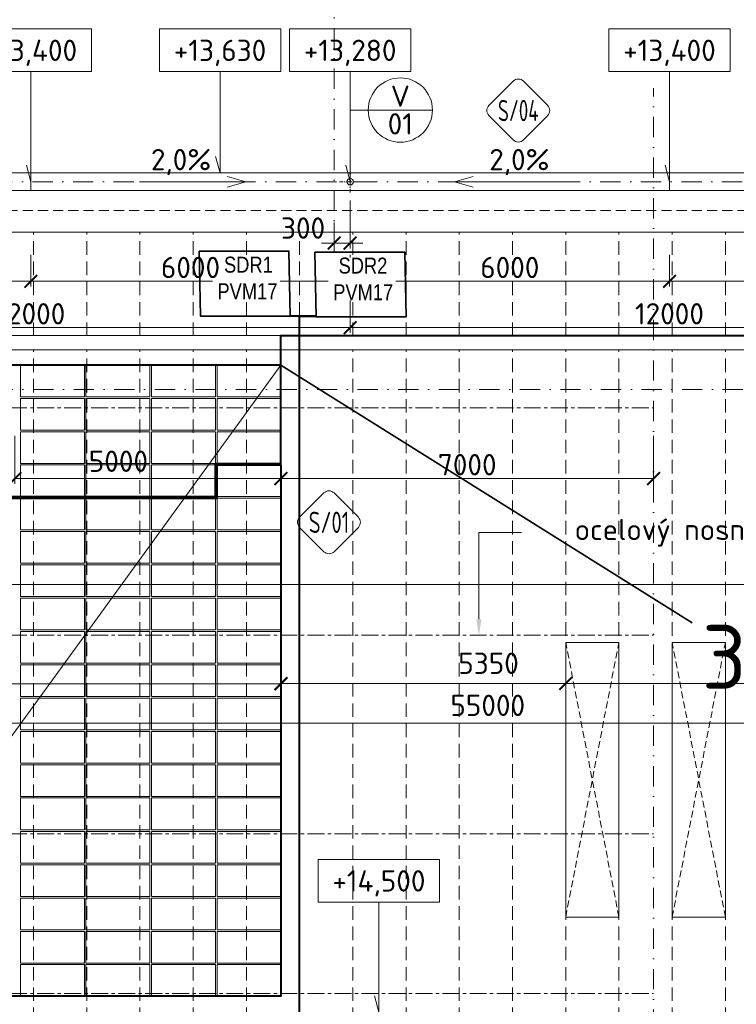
# Model space of a CAD drawing. Header units: millimetres. Extents: x 5450 to 1919026, y -34905 to 130825.
# Tile 4 of 154: x 79877 to 93343, y 42020 to 60513. Entities that reach past the tile are written whole.
import ezdxf
from ezdxf import colors
from ezdxf.entities.mleader import LeaderData, LeaderLine
from ezdxf.enums import TextEntityAlignment as Align
from ezdxf.math import Vec2, Vec3

# ---------------------------------------------------------------- set-up
doc = ezdxf.new("R2010")
doc.units = ezdxf.units.MM
for name, pattern in [('CENTERX2', [101.6, 63.5, -12.7, 12.7, -12.7]), ('DASHDOT', [25.4, 12.7, -6.35, 0, -6.35]), ('ČÁRKOVANÁ', [19.05, 12.7, -6.35])]:
    doc.linetypes.add(name, pattern=pattern)
doc.layers.get('Defpoints').update_dxf_attribs({"color": 8})
for name, color, linetype, lineweight in [('____OK_NWT', 4, 'Continuous', 9), ('___FVE_návrh var.2', 6, 'Continuous', 5), ('A99_N_kce-pohl', 1, 'Continuous', 9), ('A99_N_koty-200', 5, 'Continuous', 5), ('A99_N_koty-vysk', 160, 'Continuous', 5), ('A99_N_txt-popis-200', 240, 'Continuous', 5), ('A99_N_txt-popis-50', 240, 'Continuous', 9), ('A99_N_znaceni 200', 5, 'Continuous', 5), ('A99_S_osy', 1, 'CENTERX2', 5)]:
    doc.layers.add(name, color=color, linetype=linetype, lineweight=lineweight)
doc.styles.add('A99_kota', font='isocpeur.ttf', dxfattribs={"height": 2})
doc.styles.add('A99_popis', font='isocpeur.ttf')
doc.styles.add('ad_popis 100', font='isocpeur.ttf', dxfattribs={"height": 200})
doc.dimstyles.new('A99_kota_200 new', dxfattribs={"dimscale": 200, "dimtxt": 2, "dimasz": 1.2, "dimexe": 0.5, "dimexo": 1.5, "dimgap": 0.3, "dimtad": 1, "dimdec": 0, "dimzin": 3, "dimdsep": 46, "dimtxsty": 'A99_kota', "dimblk": 'ARCHTICK', "dimcen": 2.5, "dimazin": 2, "dimtfac": 0.75, "dimtdec": 0, "dimtmove": 2, "dimatfit": 0, "dimfxl": 4, "dimfxlon": 1, "dimtolj": 1, "dimtzin": 0, "dimlwd": 5, "dimlwe": 5, "dimarcsym": 0})

# ---------------------------------------------------------------- blocks, each defined once
blk = doc.blocks.new('*U20')
at = {"color": 0, "linetype": 'ByBlock'}
for p, q in [((5.7, -4), (5.7, -14.35)), ((5.7, -14.35), (5.286, -12.805))]:
    blk.add_line(p, q, dxfattribs=at)
blk.add_lwpolyline([(0, -4), (11.4, -4), (11.4, 0), (0, 0)], close=True, dxfattribs=at)
at = {"color": 0, "linetype": 'ByBlock', "style": 'A99_kota'}
for tag, p in [('VYSKA', (5.7, -2.241)), ('VYSKA_POPIS1', (5.7, -6.041)), ('VYSKA_POPIS2', (5.9, -9.541)), ('VYSKA_POPIS3', (5.9, -13.041))]:
    blk.add_attdef(tag, text='', height=2, dxfattribs=at).set_placement(p, align=Align.MIDDLE)
blk = doc.blocks.new('*U34')
at = {"color": 0, "linetype": 'ByBlock'}
for p, q in [((5.7, -4), (5.7, -13.525)), ((5.7, -13.525), (5.286, -11.98))]:
    blk.add_line(p, q, dxfattribs=at)
blk.add_lwpolyline([(0, -4), (11.4, -4), (11.4, 0), (0, 0)], close=True, dxfattribs=at)
at = {"color": 0, "linetype": 'ByBlock', "style": 'A99_kota'}
for tag, p in [('VYSKA', (5.7, -2.241)), ('VYSKA_POPIS1', (5.7, -6.041)), ('VYSKA_POPIS2', (5.9, -9.541)), ('VYSKA_POPIS3', (5.9, -13.041))]:
    blk.add_attdef(tag, text='', height=2, dxfattribs=at).set_placement(p, align=Align.MIDDLE)
blk = doc.blocks.new('*U26')
at = {"color": 0}
for p, q in [((-0.72, 4.14), (-4.15, 0.71)), ((4.14, 0.71), (0.71, 4.14)), ((-4.15, -0.72), (-0.72, -4.15)), ((0.71, -4.15), (4.14, -0.72))]:
    blk.add_line(p, q, dxfattribs=at)
for centre, start, end in [((0, 3.42), 45, 135), ((-3.43, 0), 135, 225), ((3.42, 0), 315, 45), ((0, -3.43), 225, 315)]:
    blk.add_arc(centre, 1.01, start, end, dxfattribs=at)
at = {"color": 0, "linetype": 'ByBlock', "style": 'A99_popis', "width": 0.953108}
blk.add_attdef('SKLADBA', text='', height=3, rotation=0.0103, dxfattribs=at).set_placement((-2.86, -1.51), (2.86, -1.5), align=Align.FIT)
blk = doc.blocks.new('*U25')
at = {"color": 0}
for p, q in [((-0.72, 4.14), (-4.15, 0.71)), ((4.14, 0.71), (0.71, 4.14)), ((-4.15, -0.72), (-0.72, -4.15)), ((0.71, -4.15), (4.14, -0.72))]:
    blk.add_line(p, q, dxfattribs=at)
for centre, start, end in [((0, 3.42), 45, 135), ((-3.43, 0), 135, 225), ((3.42, 0), 315, 45), ((0, -3.43), 225, 315)]:
    blk.add_arc(centre, 1.01, start, end, dxfattribs=at)
at = {"color": 0, "linetype": 'ByBlock', "style": 'A99_popis', "width": 0.953108}
blk.add_attdef('SKLADBA', text='', height=3, rotation=0.0103, dxfattribs=at).set_placement((-2.86, -1.51), (2.86, -1.5), align=Align.FIT)
blk = doc.blocks.new('*U14')
at = {"color": 0, "linetype": 'ByBlock'}
blk.add_line((-3.02, 0), (3.02, 0), dxfattribs=at)
blk.add_circle((0, 0), 3.02, dxfattribs=at)
at = {"color": 0, "linetype": 'ByBlock', "style": 'A99_popis'}
for tag, p in [('KATEGORIE', (0, 1.31)), ('PRVEK', (0, -1.298))]:
    blk.add_attdef(tag, text='', height=2, dxfattribs=at).set_placement(p, align=Align.MIDDLE_CENTER)
blk = doc.blocks.new('_ArchTick')
at = {"color": 0, "linetype": 'ByBlock', "const_width": 0.15}
blk.add_lwpolyline([(-0.5, -0.5), (0.5, 0.5)], dxfattribs=at)
blk = doc.blocks.new('*D1485')
at = {"layer": 'A99_N_koty-200', "color": 0, "linetype": 'Continuous', "lineweight": 5, "transparency": 16777216}
for p, q in [((86087, 57118), (86087, 56218)), ((85787, 56705), (85787, 56218)), ((85787, 56318), (85547, 56318)), ((85787, 56318), (86087, 56318)), ((86087, 56318), (86327, 56318))]:
    blk.add_line(p, q, dxfattribs=at)
at = {"layer": 'Defpoints', "color": 0, "linetype": 'Continuous', "lineweight": 18, "transparency": 16777216}
for p in [(86087, 57470), (85787, 57005), (86087, 56318)]:
    blk.add_point(p, dxfattribs=at)
at = {"layer": 'A99_N_koty-200', "color": 0, "linetype": 'Continuous', "lineweight": 5, "transparency": 16777216, "xscale": 240, "yscale": 240, "zscale": 240}
blk.add_blockref('_ArchTick', (85787, 56318), dxfattribs=at)
at = {"layer": 'A99_N_koty-200', "color": 0, "linetype": 'Continuous', "lineweight": 5, "transparency": 16777216, "xscale": 240, "yscale": 240, "zscale": 240, "rotation": 180}
blk.add_blockref('_ArchTick', (86087, 56318), dxfattribs=at)
at = {"layer": 'A99_N_koty-200', "color": 0, "linetype": 'Continuous', "transparency": 16777216, "insert": (85202, 56600), "char_height": 400, "attachment_point": 5, "style": 'A99_kota'}
blk.add_mtext('\\A1;300', dxfattribs=at)
blk = doc.blocks.new('*D1489')
at = {"layer": 'A99_N_koty-200', "color": 0, "linetype": 'Continuous', "lineweight": 5, "transparency": 16777216}
for p, q in [((74087, 55530), (74087, 54630)), ((86087, 55530), (86087, 54630)), ((74087, 54730), (86087, 54730))]:
    blk.add_line(p, q, dxfattribs=at)
at = {"layer": 'Defpoints', "color": 0, "linetype": 'Continuous', "lineweight": 18, "transparency": 16777216}
for p in [(74087, 57470), (86087, 57005), (86087, 54730)]:
    blk.add_point(p, dxfattribs=at)
at = {"layer": 'A99_N_koty-200', "color": 0, "linetype": 'Continuous', "lineweight": 5, "transparency": 16777216, "xscale": 240, "yscale": 240, "zscale": 240, "rotation": 180}
blk.add_blockref('_ArchTick', (74087, 54730), dxfattribs=at)
at = {"layer": 'A99_N_koty-200', "color": 0, "linetype": 'Continuous', "lineweight": 5, "transparency": 16777216, "xscale": 240, "yscale": 240, "zscale": 240}
blk.add_blockref('_ArchTick', (86087, 54730), dxfattribs=at)
at = {"layer": 'A99_N_koty-200', "color": 0, "linetype": 'Continuous', "transparency": 16777216, "insert": (80087, 54990), "char_height": 400, "attachment_point": 5, "style": 'A99_kota'}
blk.add_mtext('\\A1;12000', dxfattribs=at)
blk = doc.blocks.new('*D1491')
at = {"layer": 'A99_N_koty-200', "color": 0, "linetype": 'Continuous', "lineweight": 5, "transparency": 16777216}
for p, q in [((74087, 56095), (74087, 55500)), ((80087, 56095), (80087, 55500)), ((74087, 55600), (80087, 55600))]:
    blk.add_line(p, q, dxfattribs=at)
at = {"layer": 'Defpoints', "color": 0, "linetype": 'Continuous', "lineweight": 18, "transparency": 16777216}
for p in [(74087, 56395), (80087, 56395), (80087, 55600)]:
    blk.add_point(p, dxfattribs=at)
at = {"layer": 'A99_N_koty-200', "color": 0, "linetype": 'Continuous', "lineweight": 5, "transparency": 16777216, "xscale": 240, "yscale": 240, "zscale": 240, "rotation": 180}
blk.add_blockref('_ArchTick', (74087, 55600), dxfattribs=at)
at = {"layer": 'A99_N_koty-200', "color": 0, "linetype": 'Continuous', "lineweight": 5, "transparency": 16777216, "xscale": 240, "yscale": 240, "zscale": 240}
blk.add_blockref('_ArchTick', (80087, 55600), dxfattribs=at)
at = {"layer": 'A99_N_koty-200', "color": 0, "linetype": 'Continuous', "transparency": 16777216, "insert": (77087, 55860), "char_height": 400, "attachment_point": 5, "style": 'A99_kota'}
blk.add_mtext('\\A1;6000', dxfattribs=at)
blk = doc.blocks.new('*D1493')
at = {"layer": 'A99_N_koty-200', "color": 0, "linetype": 'Continuous', "lineweight": 5, "transparency": 16777216}
for p, q in [((80087, 56095), (80087, 55500)), ((86087, 56095), (86087, 55500)), ((86087, 55600), (80087, 55600))]:
    blk.add_line(p, q, dxfattribs=at)
at = {"layer": 'Defpoints', "color": 0, "linetype": 'Continuous', "lineweight": 18, "transparency": 16777216}
for p in [(80087, 56395), (86087, 56395), (80087, 55600)]:
    blk.add_point(p, dxfattribs=at)
at = {"layer": 'A99_N_koty-200', "color": 0, "linetype": 'Continuous', "lineweight": 5, "transparency": 16777216, "xscale": 240, "yscale": 240, "zscale": 240, "rotation": 180}
blk.add_blockref('_ArchTick', (80087, 55600), dxfattribs=at)
at = {"layer": 'A99_N_koty-200', "color": 0, "linetype": 'Continuous', "lineweight": 5, "transparency": 16777216, "xscale": 240, "yscale": 240, "zscale": 240}
blk.add_blockref('_ArchTick', (86087, 55600), dxfattribs=at)
at = {"layer": 'A99_N_koty-200', "color": 0, "linetype": 'Continuous', "transparency": 16777216, "insert": (83087, 55860), "char_height": 400, "attachment_point": 5, "style": 'A99_kota'}
blk.add_mtext('\\A1;6000', dxfattribs=at)
blk = doc.blocks.new('*D1659')
at = {"layer": 'A99_N_koty-200', "color": 0, "linetype": 'Continuous', "lineweight": 5, "transparency": 16777216}
for p, q in [((86087, 55530), (86087, 54630)), ((98087, 55530), (98087, 54630)), ((86087, 54730), (98087, 54730))]:
    blk.add_line(p, q, dxfattribs=at)
at = {"layer": 'Defpoints', "color": 0, "linetype": 'Continuous', "lineweight": 18, "transparency": 16777216}
for p in [(86087, 57005), (98087, 57005), (98087, 54730)]:
    blk.add_point(p, dxfattribs=at)
at = {"layer": 'A99_N_koty-200', "color": 0, "linetype": 'Continuous', "lineweight": 5, "transparency": 16777216, "xscale": 240, "yscale": 240, "zscale": 240, "rotation": 180}
blk.add_blockref('_ArchTick', (86087, 54730), dxfattribs=at)
at = {"layer": 'A99_N_koty-200', "color": 0, "linetype": 'Continuous', "lineweight": 5, "transparency": 16777216, "xscale": 240, "yscale": 240, "zscale": 240}
blk.add_blockref('_ArchTick', (98087, 54730), dxfattribs=at)
at = {"layer": 'A99_N_koty-200', "color": 0, "linetype": 'Continuous', "transparency": 16777216, "insert": (92087, 54990), "char_height": 400, "attachment_point": 5, "style": 'A99_kota'}
blk.add_mtext('\\A1;12000', dxfattribs=at)
blk = doc.blocks.new('*D1661')
at = {"layer": 'A99_N_koty-200', "color": 0, "linetype": 'Continuous', "lineweight": 5, "transparency": 16777216}
for p, q in [((86087, 56095), (86087, 55500)), ((92087, 56095), (92087, 55500)), ((86087, 55600), (92087, 55600))]:
    blk.add_line(p, q, dxfattribs=at)
at = {"layer": 'Defpoints', "color": 0, "linetype": 'Continuous', "lineweight": 18, "transparency": 16777216}
for p in [(86087, 56395), (92087, 56395), (92087, 55600)]:
    blk.add_point(p, dxfattribs=at)
at = {"layer": 'A99_N_koty-200', "color": 0, "linetype": 'Continuous', "lineweight": 5, "transparency": 16777216, "xscale": 240, "yscale": 240, "zscale": 240, "rotation": 180}
blk.add_blockref('_ArchTick', (86087, 55600), dxfattribs=at)
at = {"layer": 'A99_N_koty-200', "color": 0, "linetype": 'Continuous', "lineweight": 5, "transparency": 16777216, "xscale": 240, "yscale": 240, "zscale": 240}
blk.add_blockref('_ArchTick', (92087, 55600), dxfattribs=at)
at = {"layer": 'A99_N_koty-200', "color": 0, "linetype": 'Continuous', "transparency": 16777216, "insert": (89087, 55860), "char_height": 400, "attachment_point": 5, "style": 'A99_kota'}
blk.add_mtext('\\A1;6000', dxfattribs=at)
blk = doc.blocks.new('*D1663')
at = {"layer": 'A99_N_koty-200', "color": 0, "linetype": 'Continuous', "lineweight": 5, "transparency": 16777216}
for p, q in [((92087, 56095), (92087, 55500)), ((98087, 56095), (98087, 55500)), ((98087, 55600), (92087, 55600))]:
    blk.add_line(p, q, dxfattribs=at)
at = {"layer": 'Defpoints', "color": 0, "linetype": 'Continuous', "lineweight": 18, "transparency": 16777216}
for p in [(92087, 56395), (98087, 56395), (92087, 55600)]:
    blk.add_point(p, dxfattribs=at)
at = {"layer": 'A99_N_koty-200', "color": 0, "linetype": 'Continuous', "lineweight": 5, "transparency": 16777216, "xscale": 240, "yscale": 240, "zscale": 240, "rotation": 180}
blk.add_blockref('_ArchTick', (92087, 55600), dxfattribs=at)
at = {"layer": 'A99_N_koty-200', "color": 0, "linetype": 'Continuous', "lineweight": 5, "transparency": 16777216, "xscale": 240, "yscale": 240, "zscale": 240}
blk.add_blockref('_ArchTick', (98087, 55600), dxfattribs=at)
at = {"layer": 'A99_N_koty-200', "color": 0, "linetype": 'Continuous', "transparency": 16777216, "insert": (95087, 55860), "char_height": 400, "attachment_point": 5, "style": 'A99_kota'}
blk.add_mtext('\\A1;6000', dxfattribs=at)
blk = doc.blocks.new('*D1627')
at = {"layer": 'A99_N_koty-200', "color": 0, "linetype": 'Continuous', "lineweight": 5, "transparency": 16777216}
for p, q in [((90137, 48045), (90137, 47945)), ((90137, 48045), (105137, 48045)), ((105137, 48045), (105137, 47945))]:
    blk.add_line(p, q, dxfattribs=at)
at = {"layer": 'Defpoints', "color": 0, "linetype": 'Continuous', "lineweight": 18, "transparency": 16777216}
for p in [(90137, 48045), (105137, 48045), (105137, 48045)]:
    blk.add_point(p, dxfattribs=at)
at = {"layer": 'A99_N_koty-200', "color": 0, "linetype": 'Continuous', "lineweight": 5, "transparency": 16777216, "xscale": 240, "yscale": 240, "zscale": 240, "rotation": 180}
blk.add_blockref('_ArchTick', (90137, 48045), dxfattribs=at)
at = {"layer": 'A99_N_koty-200', "color": 0, "linetype": 'Continuous', "lineweight": 5, "transparency": 16777216, "xscale": 240, "yscale": 240, "zscale": 240}
blk.add_blockref('_ArchTick', (105137, 48045), dxfattribs=at)
at = {"layer": 'A99_N_koty-200', "color": 0, "linetype": 'Continuous', "transparency": 16777216, "insert": (95327, 48365), "char_height": 400, "attachment_point": 5, "style": 'A99_kota'}
blk.add_mtext('\\A1;15000', dxfattribs=at)
blk = doc.blocks.new('*D1635')
at = {"layer": 'A99_N_koty-200', "color": 0, "linetype": 'Continuous', "lineweight": 5, "transparency": 16777216}
for p, q in [((84787, 48045), (84787, 48145)), ((90137, 48045), (90137, 48145)), ((84787, 48045), (90137, 48045))]:
    blk.add_line(p, q, dxfattribs=at)
at = {"layer": 'Defpoints', "color": 0, "linetype": 'Continuous', "lineweight": 18, "transparency": 16777216}
for p in [(84787, 48045), (90137, 48045), (90137, 48045)]:
    blk.add_point(p, dxfattribs=at)
at = {"layer": 'A99_N_koty-200', "color": 0, "linetype": 'Continuous', "lineweight": 5, "transparency": 16777216, "xscale": 240, "yscale": 240, "zscale": 240, "rotation": 180}
blk.add_blockref('_ArchTick', (84787, 48045), dxfattribs=at)
at = {"layer": 'A99_N_koty-200', "color": 0, "linetype": 'Continuous', "lineweight": 5, "transparency": 16777216, "xscale": 240, "yscale": 240, "zscale": 240}
blk.add_blockref('_ArchTick', (90137, 48045), dxfattribs=at)
at = {"layer": 'A99_N_koty-200', "color": 0, "linetype": 'Continuous', "transparency": 16777216, "insert": (88687, 48425), "char_height": 400, "attachment_point": 5, "style": 'A99_kota'}
blk.add_mtext('\\A1;5350', dxfattribs=at)
blk = doc.blocks.new('*D1701')
at = {"layer": 'A99_N_koty-200', "color": 0, "linetype": 'Continuous', "lineweight": 5, "transparency": 16777216}
for p, q in [((67137, 49905), (67137, 50005)), ((67137, 49905), (206137, 49905)), ((206137, 49905), (206137, 49805))]:
    blk.add_line(p, q, dxfattribs=at)
at = {"layer": 'Defpoints', "color": 0, "linetype": 'Continuous', "lineweight": 18, "transparency": 16777216}
for p in [(67137, 49790), (206137, 49915), (206137, 49905)]:
    blk.add_point(p, dxfattribs=at)
at = {"layer": 'A99_N_koty-200', "color": 0, "linetype": 'Continuous', "lineweight": 5, "transparency": 16777216, "xscale": 240, "yscale": 240, "zscale": 240, "rotation": 180}
blk.add_blockref('_ArchTick', (67137, 49905), dxfattribs=at)
at = {"layer": 'A99_N_koty-200', "color": 0, "linetype": 'Continuous', "lineweight": 5, "transparency": 16777216, "xscale": 240, "yscale": 240, "zscale": 240}
blk.add_blockref('_ArchTick', (206137, 49905), dxfattribs=at)
at = {"layer": 'A99_N_koty-200', "color": 0, "linetype": 'Continuous', "transparency": 16777216, "insert": (128137, 50340), "char_height": 400, "attachment_point": 5, "style": 'A99_kota'}
blk.add_mtext('\\A1;139 panelů po 1000mm', dxfattribs=at)
blk = doc.blocks.new('*D1719')
at = {"layer": 'A99_N_koty-200', "color": 0, "linetype": 'Continuous', "lineweight": 5, "transparency": 16777216}
for p, q in [((67137, 47298), (67137, 47198)), ((122137, 47298), (67137, 47298)), ((122137, 47298), (122137, 47198))]:
    blk.add_line(p, q, dxfattribs=at)
at = {"layer": 'Defpoints', "color": 0, "linetype": 'Continuous', "lineweight": 18, "transparency": 16777216}
for p in [(67137, 47298), (67137, 47298), (122137, 47298)]:
    blk.add_point(p, dxfattribs=at)
at = {"layer": 'A99_N_koty-200', "color": 0, "linetype": 'Continuous', "lineweight": 5, "transparency": 16777216, "xscale": 240, "yscale": 240, "zscale": 240, "rotation": 180}
blk.add_blockref('_ArchTick', (67137, 47298), dxfattribs=at)
at = {"layer": 'A99_N_koty-200', "color": 0, "linetype": 'Continuous', "lineweight": 5, "transparency": 16777216, "xscale": 240, "yscale": 240, "zscale": 240}
blk.add_blockref('_ArchTick', (122137, 47298), dxfattribs=at)
at = {"layer": 'A99_N_koty-200', "color": 0, "linetype": 'Continuous', "transparency": 16777216, "insert": (88672, 47635), "char_height": 400, "attachment_point": 5, "style": 'A99_kota'}
blk.add_mtext('\\A1;55000', dxfattribs=at)
blk = doc.blocks.new('*D1735')
at = {"layer": 'A99_N_koty-200', "color": 0, "linetype": 'Continuous', "lineweight": 5, "transparency": 16777216}
for p, q in [((67587, 48040), (67587, 47940)), ((84787, 48040), (67587, 48040)), ((84787, 48040), (84787, 47940))]:
    blk.add_line(p, q, dxfattribs=at)
at = {"layer": 'Defpoints', "color": 0, "linetype": 'Continuous', "lineweight": 18, "transparency": 16777216}
for p in [(67587, 48040), (67587, 48040), (84787, 48045)]:
    blk.add_point(p, dxfattribs=at)
at = {"layer": 'A99_N_koty-200', "color": 0, "linetype": 'Continuous', "lineweight": 5, "transparency": 16777216, "xscale": 240, "yscale": 240, "zscale": 240, "rotation": 180}
blk.add_blockref('_ArchTick', (67587, 48040), dxfattribs=at)
at = {"layer": 'A99_N_koty-200', "color": 0, "linetype": 'Continuous', "lineweight": 5, "transparency": 16777216, "xscale": 240, "yscale": 240, "zscale": 240}
blk.add_blockref('_ArchTick', (84787, 48040), dxfattribs=at)
at = {"layer": 'A99_N_koty-200', "color": 0, "linetype": 'Continuous', "transparency": 16777216, "insert": (76187, 48300), "char_height": 400, "attachment_point": 5, "style": 'A99_kota'}
blk.add_mtext('\\A1;17200', dxfattribs=at)
blk = doc.blocks.new('*D1737')
at = {"layer": 'A99_N_koty-200', "color": 0, "linetype": 'Continuous', "lineweight": 5, "transparency": 16777216}
for p, q in [((79787, 52695), (79787, 51795)), ((79787, 51895), (84787, 51895)), ((84787, 51895), (84787, 51795))]:
    blk.add_line(p, q, dxfattribs=at)
at = {"layer": 'Defpoints', "color": 0, "linetype": 'Continuous', "lineweight": 18, "transparency": 16777216}
for p in [(79787, 53223), (84787, 51895), (84787, 51895)]:
    blk.add_point(p, dxfattribs=at)
at = {"layer": 'A99_N_koty-200', "color": 0, "linetype": 'Continuous', "lineweight": 5, "transparency": 16777216, "xscale": 240, "yscale": 240, "zscale": 240, "rotation": 180}
blk.add_blockref('_ArchTick', (79787, 51895), dxfattribs=at)
at = {"layer": 'A99_N_koty-200', "color": 0, "linetype": 'Continuous', "lineweight": 5, "transparency": 16777216, "xscale": 240, "yscale": 240, "zscale": 240}
blk.add_blockref('_ArchTick', (84787, 51895), dxfattribs=at)
at = {"layer": 'A99_N_koty-200', "color": 0, "linetype": 'Continuous', "transparency": 16777216, "insert": (81732, 52220), "char_height": 400, "attachment_point": 5, "style": 'A99_kota'}
blk.add_mtext('\\A1;5000', dxfattribs=at)
blk = doc.blocks.new('*D1739')
at = {"layer": 'A99_N_koty-200', "color": 0, "linetype": 'Continuous', "lineweight": 5, "transparency": 16777216}
for p, q in [((91787, 52695), (91787, 51795)), ((84787, 51895), (84787, 51995)), ((84787, 51895), (91787, 51895))]:
    blk.add_line(p, q, dxfattribs=at)
at = {"layer": 'Defpoints', "color": 0, "linetype": 'Continuous', "lineweight": 18, "transparency": 16777216}
for p in [(91787, 53223), (84787, 51895), (91787, 51895)]:
    blk.add_point(p, dxfattribs=at)
at = {"layer": 'A99_N_koty-200', "color": 0, "linetype": 'Continuous', "lineweight": 5, "transparency": 16777216, "xscale": 240, "yscale": 240, "zscale": 240, "rotation": 180}
blk.add_blockref('_ArchTick', (84787, 51895), dxfattribs=at)
at = {"layer": 'A99_N_koty-200', "color": 0, "linetype": 'Continuous', "lineweight": 5, "transparency": 16777216, "xscale": 240, "yscale": 240, "zscale": 240}
blk.add_blockref('_ArchTick', (91787, 51895), dxfattribs=at)
at = {"layer": 'A99_N_koty-200', "color": 0, "linetype": 'Continuous', "transparency": 16777216, "insert": (88287, 52155), "char_height": 400, "attachment_point": 5, "style": 'A99_kota'}
blk.add_mtext('\\A1;7000', dxfattribs=at)

msp = doc.modelspace()

# ---------------------------------------------------------------- linework, layer by layer
at = {"layer": '____OK_NWT', "color": 7, "linetype": 'Continuous', "lineweight": 35, "ltscale": 0.5}
msp.add_line((84787.3, 54025), (92512.3, 49185), dxfattribs=at)
at = {"layer": '____OK_NWT', "color": 31, "linetype": 'Continuous', "lineweight": 40, "ltscale": 0.5, "true_color": 0xfecc66}
for points in [[(85137.3, 30517.5), (85137.3, 39382.5), (85137.3, 54947.5), (85447, 54945), (84962.3, 54947.5)], [(84787.3, 54025), (84787.3, 54580), (109787.3, 54580)]]:
    msp.add_lwpolyline(points, dxfattribs=at)
at = {"layer": '____OK_NWT', "color": 7, "linetype": 'Continuous', "lineweight": 40, "ltscale": 0.5}
for points in [[(67587.3, 54025), (67587.3, 51555), (83557.3, 51555), (83557.3, 52180), (84787.3, 52180), (84787.3, 54025), (67587.3, 54025)], [(67587.3, 51525), (83587.3, 51525), (83587.3, 52150), (84787.3, 52150), (84787.3, 42170), (67587.3, 42170), (67587.3, 51525)]]:
    msp.add_lwpolyline(points, dxfattribs=at)
at = {"layer": '___FVE_návrh var.2', "lineweight": 35}
msp.add_lwpolyline([(83247.3, 56167.5), (84937.3, 56167.5), (84962.3, 54947.5), (83272.3, 54947.5)], close=True, dxfattribs=at)
at = {"layer": '___FVE_návrh var.2', "linetype": 'Continuous', "lineweight": 5, "ltscale": 0.5}
msp.add_lwpolyline([(67587.3, 30340), (84787.3, 54025)], dxfattribs=at)
at = {"layer": '___FVE_návrh var.2', "color": 5, "lineweight": 5, "ltscale": 2}
for points in [[(79892.3, 54025), (79892.3, 53430), (81092.3, 53430), (81092.3, 54025)], [(79892.3, 52775), (79892.3, 52180), (81092.3, 52180), (81092.3, 52775)], [(81122.3, 48395), (81122.3, 47800), (82322.3, 47800), (82322.3, 48395)], [(83587.3, 48395), (83587.3, 47800), (84787.3, 47800), (84787.3, 48395)], [(81122.3, 47770), (81122.3, 47175), (82322.3, 47175), (82322.3, 47770)], [(83587.3, 47770), (83587.3, 47175), (84787.3, 47175), (84787.3, 47770)], [(81122.3, 47145), (81122.3, 46550), (82322.3, 46550), (82322.3, 47145)], [(83587.3, 47145), (83587.3, 46550), (84787.3, 46550), (84787.3, 47145)], [(81122.3, 46520), (81122.3, 45925), (82322.3, 45925), (82322.3, 46520)], [(83587.3, 46520), (83587.3, 45925), (84787.3, 45925), (84787.3, 46520)], [(81122.3, 45895), (81122.3, 45300), (82322.3, 45300), (82322.3, 45895)], [(83587.3, 45895), (83587.3, 45300), (84787.3, 45300), (84787.3, 45895)], [(81122.3, 45265), (81122.3, 44670), (82322.3, 44670), (82322.3, 45265)], [(83587.3, 45265), (83587.3, 44670), (84787.3, 44670), (84787.3, 45265)], [(81122.3, 44640), (81122.3, 44045), (82322.3, 44045), (82322.3, 44640)], [(83587.3, 44640), (83587.3, 44045), (84787.3, 44045), (84787.3, 44640)], [(81122.3, 44015), (81122.3, 43420), (82322.3, 43420), (82322.3, 44015)], [(83587.3, 44015), (83587.3, 43420), (84787.3, 43420), (84787.3, 44015)], [(81122.3, 43390), (81122.3, 42795), (82322.3, 42795), (82322.3, 43390)], [(83587.3, 43390), (83587.3, 42795), (84787.3, 42795), (84787.3, 43390)], [(81122.3, 42765), (81122.3, 42170), (82322.3, 42170), (82322.3, 42765)], [(83587.3, 42765), (83587.3, 42170), (84787.3, 42170), (84787.3, 42765)]]:
    msp.add_lwpolyline(points, close=True, dxfattribs=at)
at = {"layer": '___FVE_návrh var.2', "color": 4, "lineweight": 5, "ltscale": 2}
for points in [[(81122.3, 54025), (81122.3, 53430), (82322.3, 53430), (82322.3, 54025)], [(82357.3, 54025), (82357.3, 53430), (83557.3, 53430), (83557.3, 54025)], [(83587.3, 54025), (83587.3, 53430), (84787.3, 53430), (84787.3, 54025)], [(81122.3, 53400), (81122.3, 52805), (82322.3, 52805), (82322.3, 53400)], [(82357.3, 53400), (82357.3, 52805), (83557.3, 52805), (83557.3, 53400)], [(83587.3, 53400), (83587.3, 52805), (84787.3, 52805), (84787.3, 53400)], [(81122.3, 52775), (81122.3, 52180), (82322.3, 52180), (82322.3, 52775)], [(82357.3, 52775), (82357.3, 52180), (83557.3, 52180), (83557.3, 52775)], [(83587.3, 52775), (83587.3, 52180), (84787.3, 52180), (84787.3, 52775)], [(81122.3, 52150), (81122.3, 51555), (82322.3, 51555), (82322.3, 52150)], [(82357.3, 52150), (82357.3, 51555), (83557.3, 51555), (83557.3, 52150)]]:
    msp.add_lwpolyline(points, close=True, dxfattribs=at)
at = {"layer": '___FVE_návrh var.2', "color": 3, "lineweight": 5, "ltscale": 2}
for points in [[(79892.3, 53400), (79892.3, 52805), (81092.3, 52805), (81092.3, 53400)], [(79892.3, 52150), (79892.3, 51555), (81092.3, 51555), (81092.3, 52150)], [(79892.3, 48395), (79892.3, 47800), (81092.3, 47800), (81092.3, 48395)], [(82357.3, 48395), (82357.3, 47800), (83557.3, 47800), (83557.3, 48395)], [(79892.3, 47770), (79892.3, 47175), (81092.3, 47175), (81092.3, 47770)], [(82357.3, 47770), (82357.3, 47175), (83557.3, 47175), (83557.3, 47770)], [(79892.3, 47145), (79892.3, 46550), (81092.3, 46550), (81092.3, 47145)], [(82357.3, 47145), (82357.3, 46550), (83557.3, 46550), (83557.3, 47145)], [(79892.3, 46520), (79892.3, 45925), (81092.3, 45925), (81092.3, 46520)], [(82357.3, 46520), (82357.3, 45925), (83557.3, 45925), (83557.3, 46520)], [(79892.3, 45895), (79892.3, 45300), (81092.3, 45300), (81092.3, 45895)], [(82357.3, 45895), (82357.3, 45300), (83557.3, 45300), (83557.3, 45895)], [(79892.3, 45265), (79892.3, 44670), (81092.3, 44670), (81092.3, 45265)], [(82357.3, 45265), (82357.3, 44670), (83557.3, 44670), (83557.3, 45265)], [(79892.3, 44640), (79892.3, 44045), (81092.3, 44045), (81092.3, 44640)], [(82357.3, 44640), (82357.3, 44045), (83557.3, 44045), (83557.3, 44640)], [(79892.3, 44015), (79892.3, 43420), (81092.3, 43420), (81092.3, 44015)], [(82357.3, 44015), (82357.3, 43420), (83557.3, 43420), (83557.3, 44015)], [(79892.3, 43390), (79892.3, 42795), (81092.3, 42795), (81092.3, 43390)], [(82357.3, 43390), (82357.3, 42795), (83557.3, 42795), (83557.3, 43390)], [(79892.3, 42765), (79892.3, 42170), (81092.3, 42170), (81092.3, 42765)], [(82357.3, 42765), (82357.3, 42170), (83557.3, 42170), (83557.3, 42765)]]:
    msp.add_lwpolyline(points, close=True, dxfattribs=at)
at = {"layer": '___FVE_návrh var.2', "color": 4, "linetype": 'CENTERX2', "lineweight": 15, "ltscale": 5}
msp.add_lwpolyline([(67504.8, 53222.5), (91787.3, 53222.5)], dxfattribs=at)
at = {"layer": '___FVE_návrh var.2', "color": 32, "lineweight": 5, "ltscale": 2, "true_color": 0xcd6928}
for points in [[(83587.3, 52150), (83587.3, 51555), (84787.3, 51555), (84787.3, 52150)], [(82357.3, 51525), (82357.3, 50930), (83557.3, 50930), (83557.3, 51525)], [(83587.3, 51525), (83587.3, 50930), (84787.3, 50930), (84787.3, 51525)], [(82357.3, 50900), (82357.3, 50305), (83557.3, 50305), (83557.3, 50900)], [(83587.3, 50900), (83587.3, 50305), (84787.3, 50305), (84787.3, 50900)], [(82357.3, 50275), (82357.3, 49680), (83557.3, 49680), (83557.3, 50275)], [(83587.3, 50275), (83587.3, 49680), (84787.3, 49680), (84787.3, 50275)], [(82357.3, 49650), (82357.3, 49055), (83557.3, 49055), (83557.3, 49650)], [(83587.3, 49650), (83587.3, 49055), (84787.3, 49055), (84787.3, 49650)], [(82357.3, 49025), (82357.3, 48430), (83557.3, 48430), (83557.3, 49025)], [(83587.3, 49025), (83587.3, 48430), (84787.3, 48430), (84787.3, 49025)]]:
    msp.add_lwpolyline(points, close=True, dxfattribs=at)
at = {"layer": '___FVE_návrh var.2', "color": 1, "lineweight": 5, "ltscale": 2}
for points in [[(79892.3, 51525), (79892.3, 50930), (81092.3, 50930), (81092.3, 51525)], [(81122.3, 51525), (81122.3, 50930), (82322.3, 50930), (82322.3, 51525)], [(79892.3, 50900), (79892.3, 50305), (81092.3, 50305), (81092.3, 50900)], [(81122.3, 50900), (81122.3, 50305), (82322.3, 50305), (82322.3, 50900)], [(79892.3, 50275), (79892.3, 49680), (81092.3, 49680), (81092.3, 50275)], [(81122.3, 50275), (81122.3, 49680), (82322.3, 49680), (82322.3, 50275)], [(79892.3, 49650), (79892.3, 49055), (81092.3, 49055), (81092.3, 49650)], [(81122.3, 49650), (81122.3, 49055), (82322.3, 49055), (82322.3, 49650)], [(79892.3, 49025), (79892.3, 48430), (81092.3, 48430), (81092.3, 49025)], [(81122.3, 49025), (81122.3, 48430), (82322.3, 48430), (82322.3, 49025)]]:
    msp.add_lwpolyline(points, close=True, dxfattribs=at)
at = {"layer": '___FVE_návrh var.2', "linetype": 'CENTERX2', "lineweight": 15, "ltscale": 5}
for points in [[(67504.8, 48952.5), (91787.3, 48952.5)], [(67504.8, 42220), (91787.3, 42220)]]:
    msp.add_lwpolyline(points, dxfattribs=at)
at = {"layer": '___FVE_návrh var.2', "color": 5, "linetype": 'CENTERX2', "lineweight": 15, "ltscale": 5}
msp.add_lwpolyline([(67504.8, 45220), (91787.3, 45220)], dxfattribs=at)
at = {"layer": 'A99_N_kce-pohl', "linetype": 'ČÁRKOVANÁ', "lineweight": 9, "ltscale": 15}
msp.add_line((73647.3, 56930), (218477.3, 56930), dxfattribs=at)
at = {"layer": 'A99_N_kce-pohl', "linetype": 'Continuous', "ltscale": 25}
msp.add_lwpolyline([(218477.3, 57305), (218477.3, 57635), (73787.3, 57635), (73787.3, 57305)], close=True, dxfattribs=at)
for points in [[(80087.3, 57305), (80087.3, 57635)], [(92087.3, 57305), (92087.3, 57635)]]:
    msp.add_lwpolyline(points, dxfattribs=at)
at = {"layer": 'A99_N_kce-pohl', "linetype": 'DASHDOT', "lineweight": 5, "ltscale": 5}
for points in [[(86087.3, 57270), (86087.3, 57670)], [(85887.3, 57470), (86287.3, 57470)]]:
    msp.add_lwpolyline(points, dxfattribs=at)
at = {"layer": 'A99_N_kce-pohl', "linetype": 'Continuous', "lineweight": 9, "ltscale": 15}
msp.add_lwpolyline([(206662.8, 56520), (74967.3, 56520)], dxfattribs=at)
at = {"layer": 'A99_N_kce-pohl', "color": 30, "linetype": 'ČÁRKOVANÁ', "lineweight": 5, "ltscale": 20, "true_color": 0xff6e3d}
for points in [[(80137.3, 54575), (80137.3, 56520)], [(81137.3, 54575), (81137.3, 56520)], [(82137.3, 54575), (82137.3, 56520)], [(83137.3, 54575), (83137.3, 56520)], [(84137.3, 54575), (84137.3, 56520)], [(85137.3, 54575), (85137.3, 56520)], [(86137.3, 54575), (86137.3, 56520)], [(87137.3, 54575), (87137.3, 56520)], [(88137.3, 54575), (88137.3, 56520)], [(89137.3, 54575), (89137.3, 56520)], [(90137.3, 54575), (90137.3, 56520)], [(91137.3, 54575), (91137.3, 56520)], [(92137.3, 54575), (92137.3, 56520)], [(93137.3, 54575), (93137.3, 56520)]]:
    msp.add_lwpolyline(points, dxfattribs=at)
at = {"layer": 'A99_N_kce-pohl', "color": 1, "linetype": 'Continuous', "lineweight": 9, "ltscale": 25}
msp.add_lwpolyline([(206139.8, 54315), (206139.8, 54580), (75137.3, 54580), (75137.3, 54315)], close=True, dxfattribs=at)
at = {"layer": 'A99_N_kce-pohl', "color": 254, "linetype": 'ČÁRKOVANÁ', "lineweight": 5, "ltscale": 20, "true_color": 0xffd9cc}
for points in [[(80137.3, 29130), (80137.3, 29130), (80137.3, 54315)], [(81137.3, 29130), (81137.3, 29130), (81137.3, 54315)], [(82137.3, 29130), (82137.3, 29130), (82137.3, 54315)], [(83137.3, 29130), (83137.3, 29130), (83137.3, 54315)], [(84137.3, 29130), (84137.3, 29130), (84137.3, 54315)], [(85137.3, 29130), (85137.3, 29130), (85137.3, 54315)], [(86137.3, 29130), (86137.3, 29130), (86137.3, 54315)], [(87137.3, 29130), (87137.3, 29130), (87137.3, 54315)], [(88137.3, 29130), (88137.3, 29130), (88137.3, 54315)], [(89137.3, 29130), (89137.3, 29130), (89137.3, 54315)], [(90137.3, 29130), (90137.3, 29130), (90137.3, 54315)], [(91137.3, 29130), (91137.3, 29130), (91137.3, 54315)], [(92137.3, 29130), (92137.3, 29130), (92137.3, 54315)], [(93137.3, 29130), (93137.3, 29130), (93137.3, 54315)]]:
    msp.add_lwpolyline(points, dxfattribs=at)
at = {"layer": 'A99_N_kce-pohl', "linetype": 'Continuous', "lineweight": 9}
for points in [[(90137.3, 43657.5), (91137.3, 43657.5), (91137.3, 48817.5), (90137.3, 48817.5)], [(92137.3, 43657.5), (93137.3, 43657.5), (93137.3, 48817.5), (92137.3, 48817.5)]]:
    msp.add_lwpolyline(points, close=True, dxfattribs=at)
at = {"layer": 'A99_N_kce-pohl', "linetype": 'ČÁRKOVANÁ', "lineweight": 9, "ltscale": 10}
for points in [[(91137.3, 43657.5), (90137.3, 48817.5)], [(90137.3, 43657.5), (91137.3, 48817.5)], [(93137.3, 43657.5), (92137.3, 48817.5)], [(92137.3, 43657.5), (93137.3, 48817.5)]]:
    msp.add_lwpolyline(points, dxfattribs=at)
at = {"layer": 'A99_N_kce-pohl', "linetype": 'Continuous'}
msp.add_circle((86087.3, 57470), 60, dxfattribs=at)
at = {"layer": 'A99_N_koty-vysk'}
for points in [[(84127.3, 57470), (83777.3, 57570)], [(88047.3, 57470), (88397.3, 57570)], [(84127.3, 57470), (82127.3, 57470)], [(84127.3, 57470), (83777.3, 57370)], [(88047.3, 57470), (90047.3, 57470)], [(88047.3, 57470), (88397.3, 57370)]]:
    msp.add_lwpolyline(points, dxfattribs=at)
at = {"layer": 'A99_N_znaceni 200'}
msp.add_lwpolyline([(86425.8, 58816.5), (86087.3, 58816.5)], dxfattribs=at)
at = {"layer": 'A99_S_osy', "linetype": 'DASHDOT', "lineweight": 5, "ltscale": 30}
for points in [[(85787.3, 130470), (85787.3, 55600)], [(91787.3, 27060), (91787.3, 59230)], [(245112.3, 57470), (72162.3, 57470)], [(220737.3, 53570), (65127.3, 53570)]]:
    msp.add_lwpolyline(points, dxfattribs=at)

# ---------------------------------------------------------------- block references
at = {"layer": 'A99_N_koty-vysk', "xscale": 200, "yscale": 200, "zscale": 200}
for name, p, values in [('*U20', (78947.3, 60340), {'VYSKA': '+13,400'}), ('*U34', (82502.3, 60340), {'VYSKA': '+13,630'}), ('*U20', (84947.3, 60340), {'VYSKA': '+13,280'}), ('*U20', (90947.3, 60340), {'VYSKA': '+13,400'}), ('*U20', (85487.3, 44740), {'VYSKA': '+14,500'})]:
    msp.add_blockref(name, p, dxfattribs=at).add_auto_attribs(values)
at = {"layer": 'A99_N_znaceni 200', "xscale": 200, "yscale": 200, "zscale": 200}
msp.add_blockref('*U14', (87029.8, 58816.5), dxfattribs=at).add_auto_attribs({'KATEGORIE': 'V', 'PRVEK': '01'})
at = {"layer": 'A99_N_znaceni 200', "lineweight": 5}
ref = msp.add_blockref('*U26', (89247.3, 58807.5), dxfattribs=dict(at, xscale=133.3, yscale=133.3, zscale=133.3))
ref.add_attrib('SKLADBA', 'S/04', dxfattribs={"layer": '0', "color": 0, "linetype": 'ByBlock', "height": 399.9, "rotation": 0.01026, "style": 'A99_popis', "width": 0.635405}).set_placement((88865.6, 58606.8), (89627.9, 58606.9), align=Align.FIT)
ref = msp.add_blockref('*U25', (85690, 51073.4), dxfattribs=dict(at, xscale=133.3, yscale=133.3, zscale=133.3))
ref.add_attrib('SKLADBA', 'S/01', dxfattribs={"layer": '0', "color": 0, "linetype": 'ByBlock', "height": 399.9, "rotation": 0.01026, "style": 'A99_popis', "width": 0.706006}).set_placement((85308.4, 50872.7), (86070.6, 50872.8), align=Align.FIT)

# ---------------------------------------------------------------- texts
at = {"layer": 'A99_N_koty-vysk', "char_height": 400, "style": 'ad_popis 100'}
for insert, attachment_point in [((83474.3, 58085), 3), ((88700.3, 58085), 1)]:
    msp.add_mtext_dynamic_manual_height_columns('2,0%', width=673.852, gutter_width=2000, heights=[0], dxfattribs=dict(at, insert=insert, attachment_point=attachment_point))
at = {"layer": 'A99_N_txt-popis-200', "color": 7, "lineweight": 9, "ltscale": 5, "style": 'ad_popis 100'}
msp.add_text('3 Siemens PVM17 ', height=1200, dxfattribs=at).set_placement((92693.5, 47944.9))

# ---------------------------------------------------------------- dimensions: what is measured, and where the dimension line sits
at = {"layer": 'A99_N_koty-200', "linetype": 'Continuous'}
for base, p1, p2, override, picture, middle in [((86087.3, 54730), (74087.3, 57470), (86087.3, 57005), {"dimscale": 0, "dimtix": 1, "dimtofl": 1, "dimtmove": 2, "dimatfit": 0}, '*D1489', (80087.3, 54990)), ((98087.3, 54730), (86087.3, 57005), (98087.3, 57005), {"dimscale": 0, "dimtix": 1, "dimtofl": 1, "dimtmove": 2, "dimatfit": 0}, '*D1659', (92087.3, 54990)), ((80087.3, 55600), (74087.3, 56395), (80087.3, 56395), {"dimscale": 0, "dimtix": 1, "dimtofl": 1, "dimtmove": 2, "dimatfit": 0}, '*D1491', (77087.3, 55860)), ((92087.3, 55600), (86087.3, 56395), (92087.3, 56395), {"dimscale": 0, "dimtix": 1, "dimtofl": 1, "dimtmove": 2, "dimatfit": 0}, '*D1661', (89087.3, 55860)), ((91787.3, 51895), (84787.3, 51895), (91787.3, 53222.5), {"dimscale": 0, "dimtix": 1, "dimtofl": 1, "dimtmove": 2, "dimatfit": 0}, '*D1739', (88287.3, 52155)), ((67587.3, 48040), (84787.3, 48045), (67587.3, 48040), {"dimscale": 0, "dimtix": 0, "dimtofl": 1, "dimtmove": 2, "dimatfit": 0}, '*D1735', (76187.3, 48300))]:
    dim = msp.add_linear_dim(base=base, p1=p1, p2=p2, dimstyle='A99_kota_200 new', override=override, dxfattribs=at)
    dim.commit()
    dim.dimension.update_dxf_attribs({"geometry": picture, "text_midpoint": middle})
for base, p1, p2, override, picture, middle in [((86087.3, 56317.5), (85787.3, 57005), (86087.3, 57470), {"dimscale": 0, "dimtix": 1, "dimtofl": 1, "dimtmove": 2, "dimatfit": 0}, '*D1485', (85202.3, 56600)), ((84787.3, 51895), (79787.3, 53222.5), (84787.3, 51895), {"dimscale": 0, "dimtix": 1, "dimtofl": 1, "dimtmove": 2, "dimatfit": 0}, '*D1737', (81732.3, 52220)), ((90137.3, 48045), (84787.3, 48045), (90137.3, 48045), {"dimscale": 0, "dimtix": 0, "dimtofl": 1, "dimtmove": 2, "dimatfit": 0}, '*D1635', (88687.3, 48425)), ((105137.3, 48045), (90137.3, 48045), (105137.3, 48045), {"dimscale": 0, "dimtix": 0, "dimtofl": 1, "dimtmove": 2, "dimatfit": 0}, '*D1627', (95327.3, 48365)), ((67137.3, 47297.5), (122137.3, 47297.5), (67137.3, 47297.5), {"dimscale": 0, "dimtix": 0, "dimtofl": 1, "dimtmove": 2, "dimatfit": 0}, '*D1719', (88672.3, 47635))]:
    dim = msp.add_linear_dim(base=base, p1=p1, p2=p2, dimstyle='A99_kota_200 new', override=override, dxfattribs=at)
    dim.commit()
    dim.dimension.update_dxf_attribs({"geometry": picture, "text_midpoint": middle, "dimtype": 160})
for base, p1, p2, picture, middle in [((80087.3, 55600), (86087.3, 56395), (80087.3, 56395), '*D1493', (83087.3, 55860)), ((92087.3, 55600), (98087.3, 56395), (92087.3, 56395), '*D1663', (95087.3, 55860))]:
    dim = msp.add_linear_dim(base=base, p1=p1, p2=p2, angle=180, dimstyle='A99_kota_200 new', override={"dimscale": 0, "dimtix": 1, "dimtofl": 1, "dimtmove": 2, "dimatfit": 0}, dxfattribs=at)
    dim.commit()
    dim.dimension.update_dxf_attribs({"geometry": picture, "text_midpoint": middle})
dim = msp.add_linear_dim(base=(206137.3, 49905), p1=(67137.3, 49790), p2=(206137.3, 49915), text='139 panelů po 1000mm', dimstyle='A99_kota_200 new', override={"dimscale": 0, "dimtix": 0, "dimtofl": 1, "dimtmove": 2, "dimatfit": 0}, dxfattribs=at)
dim.commit()
dim.dimension.update_dxf_attribs({"geometry": '*D1701', "text_midpoint": (128137.3, 50340), "dimtype": 160})

# ---------------------------------------------------------------- leaders
at = {"layer": 'A99_N_txt-popis-50', "lineweight": 9}
ml = msp.add_multileader_mtext('Standard', dxfattribs=at)
ml.set_content('\\A1;{\\fISOCPEUR|b1|i0|c238|p34;\\C256;ocelový nosník}', color=1, style='A99_popis')
ml.set_leader_properties(color=256, linetype='ByLayer', lineweight=-1)
ml.build(insert=Vec2(0, 0))
ml.multileader.update_dxf_attribs({"dogleg_length": 200, "arrow_head_size": 300, "scale": 200})
ctx = ml.context
ctx.base_point, ctx.scale, ctx.char_height, ctx.arrow_head_size, ctx.landing_gap_size, ctx.plane_origin = Vec3(89304.8, 50880), 200, 400, 300, 1000, Vec3(88752.3, 44301.7)
notes = []
notes.append((ctx, [(0, (1, 1, 0), (88504.8, 50880), (1, 0), 800, [(0, [(88507.3, 48952.5)], 0, [])])]))
ctx.mtext.insert, ctx.mtext.width, ctx.mtext.defined_height, ctx.mtext.flow_direction = Vec3(90304.8, 51138.2), 3664.376, 670, 5
for ctx, leaders in notes:
    for number, flags, end, landing, length, lines in leaders:
        leader = LeaderData()
        leader.index, (leader.has_last_leader_line, leader.has_dogleg_vector, leader.attachment_direction) = number, flags
        leader.last_leader_point, leader.dogleg_vector, leader.dogleg_length = Vec3(end), Vec3(landing), length
        for number, points, colour, breaks in lines:
            line = LeaderLine()
            line.index, line.vertices, line.color, line.breaks = number, Vec3.list(points), colors.encode_raw_color(colour), breaks
            leader.lines.append(line)
        ctx.leaders.append(leader)

# ---------------------------------------------------------------- next in the draw order: texts
at = {"layer": '___FVE_návrh var.2', "linetype": 'Continuous', "lineweight": 5, "ltscale": 2, "insert": (83502.3, 56062.5), "char_height": 300, "width": 1266.696, "attachment_point": 1, "style": 'A99_kota', "bg_fill": 3, "box_fill_scale": 1, "bg_fill_color": 256, "bg_fill_transparency": 0}
msp.add_mtext('\\pi214.75997;{\\fArial Narrow|b0|i0|c238|p34;SDR1 \\P\\pi91.26065;PVM17}', dxfattribs=at)

# ---------------------------------------------------------------- next in the draw order: linework, layer by layer
at = {"layer": '___FVE_návrh var.2', "lineweight": 35}
msp.add_lwpolyline([(85422.3, 56150), (87112.3, 56150), (87137.3, 54930), (85447.3, 54930)], close=True, dxfattribs=at)

# ---------------------------------------------------------------- next in the draw order: texts
at = {"layer": '___FVE_návrh var.2', "linetype": 'Continuous', "lineweight": 5, "ltscale": 2, "insert": (85677.3, 56045), "char_height": 300, "width": 1266.696, "attachment_point": 1, "style": 'A99_kota', "bg_fill": 3, "box_fill_scale": 1, "bg_fill_color": 256, "bg_fill_transparency": 0}
msp.add_mtext('\\pi192.0451;{\\fArial Narrow|b0|i0|c238|p34;SDR2 \\P\\pi91.26065;PVM17}', dxfattribs=at)

doc.saveas('drawing.dxf')
